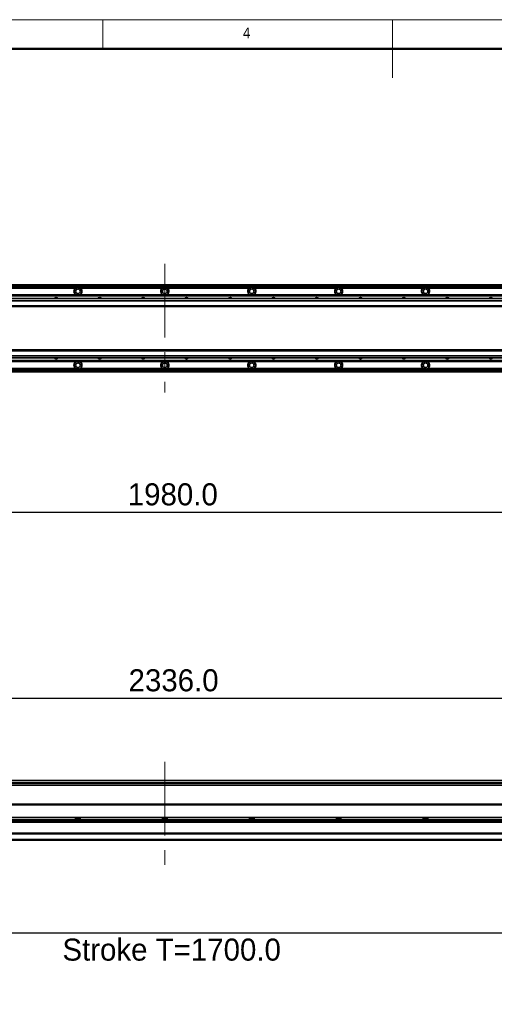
# Model space of a CAD drawing. Header units: millimetres. Extents: x 40 to 3320, y 40 to 2336.
# Tile 7 of 11: x 1165 to 1820, y 978 to 2336. Entities that reach past the tile are written whole.
import ezdxf

# ---------------------------------------------------------------- set-up
doc = ezdxf.new("R2010")
doc.units = ezdxf.units.MM
doc.header["$LTSCALE"] = 8
doc.header["$PDSIZE"] = -1
doc.linetypes.add('CENTERX2', pattern=[20.32, 12.7, -2.54, 2.54, -2.54])
doc.layers.add('黑色实线', color=7, linetype='Continuous')
doc.styles.add('SLDTEXTSTYLE1', font='Gothic.ttf', dxfattribs={"width": 0.913})
doc.styles.add('SLDTEXTSTYLE8', font='txt')
doc.dimstyles.new('SLDDIMSTYLE5', dxfattribs={"dimtxt": 30.4, "dimasz": 16, "dimexe": 0, "dimexo": 0.0625, "dimgap": 7.6, "dimtad": 2, "dimdec": 1, "dimrnd": 1e-09, "dimzin": 4, "dimdsep": 46, "dimtxsty": 'SLDTEXTSTYLE8', "dimsah": 1, "dimcen": 0.09, "dimadec": 0, "dimazin": 1, "dimtfac": 1, "dimtdec": 1, "dimtofl": 0, "dimtmove": 0, "dimatfit": 3, "dimfxl": 0, "dimfrac": 2, "dimtolj": 1, "dimtzin": 12, "dimarcsym": 0})

# ---------------------------------------------------------------- blocks, each defined once
blk = doc.blocks.new('_D_20')
at = {"layer": '黑色实线'}
for p, q in [((375.5, 1773.8), (375.5, 1648.6)), ((2355.5, 1777.7), (2355.5, 1648.6)), ((375.5, 1656.6), (2355.5, 1656.6))]:
    blk.add_line(p, q, dxfattribs=at)
for points in [[(375.5, 1656.6), (391.5, 1654.2), (391.5, 1659)], [(2355.5, 1656.6), (2339.5, 1659), (2339.5, 1654.2)]]:
    blk.add_solid(points, dxfattribs=at)
at = {"layer": '黑色实线', "insert": (1314.3, 1696.5), "char_height": 30.4, "attachment_point": 1, "style": 'SLDTEXTSTYLE8'}
blk.add_mtext('1980.0', dxfattribs=at)
blk = doc.blocks.new('_D_21')
at = {"layer": '黑色实线'}
for p, q in [((197.5, 1271.8), (197.5, 1408.1)), ((197.5, 1400.1), (2533.5, 1400.1)), ((2533.5, 1271.8), (2533.5, 1408.1))]:
    blk.add_line(p, q, dxfattribs=at)
for points in [[(197.5, 1400.1), (213.5, 1397.7), (213.5, 1402.5)], [(2533.5, 1400.1), (2517.5, 1402.5), (2517.5, 1397.7)]]:
    blk.add_solid(points, dxfattribs=at)
at = {"layer": '黑色实线', "insert": (1315.4, 1440), "char_height": 30.4, "attachment_point": 1, "style": 'SLDTEXTSTYLE8'}
blk.add_mtext('2336.0', dxfattribs=at)
blk = doc.blocks.new('_D_26')
at = {"layer": 'Defpoints', "color": 0}
for p in [(499, 1257.1), (2199, 1253.6), (499, 1076.1)]:
    blk.add_point(p, dxfattribs=at)
at = {"layer": '黑色实线', "color": 0, "lineweight": -2}
for p, q in [((499, 1257.1), (499, 1076.1)), ((2199, 1253.6), (2199, 1076.1)), ((2183, 1076.1), (515, 1076.1))]:
    blk.add_line(p, q, dxfattribs=at)
at = {"layer": '黑色实线', "color": 0}
for points in [[(515, 1078.8), (515, 1073.5), (499, 1076.1)], [(2183, 1078.8), (2183, 1073.5), (2199, 1076.1)]]:
    blk.add_solid(points, dxfattribs=at)
at = {"layer": '黑色实线', "color": 0, "insert": (1374.9, 1068.5), "char_height": 30.4, "attachment_point": 2, "style": 'SLDTEXTSTYLE8'}
blk.add_mtext('\\A1;Stroke T=1700.0', dxfattribs=at)

msp = doc.modelspace()

# ---------------------------------------------------------------- linework, layer by layer
at = {"color": 7, "linetype": 'Continuous', "lineweight": 18}
for p, q in [((3320, 2336), (40, 2336)), ((1280, 2296), (1280, 2336)), ((1680, 2336), (1680, 2256)), ((80, 2296), (3280, 2296))]:
    msp.add_line(p, q, dxfattribs=at)
at = {"color": 7, "linetype": 'Continuous', "lineweight": 50}
msp.add_line((3280, 2296), (80, 2296), dxfattribs=at)
at = {"color": 7, "linetype": 'Continuous', "lineweight": 35}
for p, q in [((2256.51, 1970.4), (474.51, 1970.4)), ((474.51, 1970.2), (2256.51, 1970.2)), ((474.51, 1970), (2256.51, 1970)), ((2256.51, 1969.9), (474.51, 1969.9)), ((2256.51, 1967.9), (474.51, 1967.9)), ((500.51, 1956.4), (2230.51, 1956.4)), ((500.51, 1956.1), (2230.51, 1956.1)), ((1242.34, 1965.9), (1128.68, 1965.9)), ((1362.34, 1965.9), (1248.68, 1965.9)), ((1482.34, 1965.9), (1368.68, 1965.9)), ((1602.34, 1965.9), (1488.68, 1965.9)), ((1722.34, 1965.9), (1608.68, 1965.9)), ((1842.34, 1965.9), (1728.68, 1965.9)), ((2501.01, 1951.4), (230.01, 1951.4)), ((2501.01, 1948.4), (230.01, 1948.4)), ((500.51, 1955.2), (2230.51, 1955.2)), ((500.51, 1954.91), (2230.51, 1954.91)), ((2501.01, 1941.4), (230.01, 1941.4)), ((230.01, 1940.4), (2501.01, 1940.4)), ((2501.01, 1880.4), (230.01, 1880.4)), ((2501.01, 1879.4), (230.01, 1879.4)), ((2501.01, 1872.4), (230.01, 1872.4)), ((2501.01, 1869.4), (230.01, 1869.4)), ((500.51, 1865.89), (2230.51, 1865.89)), ((500.51, 1865.6), (2230.51, 1865.6)), ((500.51, 1864.7), (2230.51, 1864.7)), ((500.51, 1864.41), (2230.51, 1864.41)), ((2227.01, 1852.91), (506.01, 1852.91)), ((2227.01, 1850.4), (506.01, 1850.4)), ((1242.34, 1854.91), (1128.68, 1854.91)), ((1362.34, 1854.91), (1248.68, 1854.91)), ((1482.34, 1854.91), (1368.68, 1854.91)), ((1602.34, 1854.91), (1488.68, 1854.91)), ((1722.34, 1854.91), (1608.68, 1854.91)), ((1842.34, 1854.91), (1728.68, 1854.91)), ((2501.01, 1286.48), (230.01, 1286.48)), ((2227.01, 1279.98), (506.01, 1279.98)), ((2199.01, 1254.07), (385.51, 1254.07)), ((491.51, 1254.13), (2199.01, 1254.13)), ((2316.27, 1229.07), (414.76, 1229.07)), ((2315.51, 1235.52), (415.51, 1235.52)), ((2315.51, 1232.12), (415.51, 1232.12)), ((1242.34, 1235.52), (1242.34, 1232.12)), ((1248.68, 1234.12), (1242.34, 1234.12)), ((1248.68, 1232.12), (1248.68, 1235.52)), ((1362.34, 1235.52), (1362.34, 1232.12)), ((1368.68, 1234.12), (1362.34, 1234.12)), ((1368.68, 1232.12), (1368.68, 1235.52)), ((1482.34, 1235.52), (1482.34, 1232.12)), ((1488.68, 1234.12), (1482.34, 1234.12)), ((1488.68, 1232.12), (1488.68, 1235.52)), ((1602.34, 1235.52), (1602.34, 1232.12)), ((1608.68, 1234.12), (1602.34, 1234.12)), ((1608.68, 1232.12), (1608.68, 1235.52)), ((1722.34, 1235.52), (1722.34, 1232.12)), ((1728.68, 1234.12), (1722.34, 1234.12)), ((1728.68, 1232.12), (1728.68, 1235.52)), ((2521.51, 1214.07), (209.51, 1214.07)), ((2521.51, 1213.07), (209.51, 1213.07)), ((2521.51, 1205.13), (209.51, 1205.13)), ((2521.51, 1204.13), (209.51, 1204.13))]:
    msp.add_line(p, q, dxfattribs=at)
at = {"color": 8, "linetype": 'Continuous', "lineweight": 35}
for p, q in [((2256.51, 1969.4), (474.51, 1969.4)), ((2227.01, 1851.4), (506.01, 1851.4)), ((2230.51, 1283.48), (500.51, 1283.48)), ((2230.51, 1282.98), (500.51, 1282.98)), ((2199.57, 1253.07), (385.51, 1253.07)), ((2315.51, 1230.07), (415.51, 1230.07))]:
    msp.add_line(p, q, dxfattribs=at)
at = {"color": 7, "linetype": 'Continuous', "lineweight": 35}
for centre in [(1245.51, 1961.4), (1365.51, 1961.4), (1485.51, 1961.4), (1605.51, 1961.4), (1725.51, 1961.4), (1245.51, 1859.4), (1365.51, 1859.4), (1485.51, 1859.4), (1605.51, 1859.4), (1725.51, 1859.4)]:
    msp.add_circle(centre, 3.3, dxfattribs=at)
for centre, radius, start, end in [((1245.51, 1961.4), 5.5, 125.18979, 245.50882), ((1245.51, 1961.4), 5.5, 294.49118, 54.81021), ((1365.51, 1961.4), 5.5, 125.18979, 245.50882), ((1365.51, 1961.4), 5.5, 294.49118, 54.81021), ((1485.51, 1961.4), 5.5, 125.18979, 245.50882), ((1485.51, 1961.4), 5.5, 294.49118, 54.81021), ((1605.51, 1961.4), 5.5, 125.18979, 245.50882), ((1605.51, 1961.4), 5.5, 294.49118, 54.81021), ((1725.51, 1961.4), 5.5, 125.18979, 245.50882), ((1725.51, 1961.4), 5.5, 294.49118, 54.81021), ((1215.51, 1948.9), 3.75, 41.91572, 138.08428), ((1275.51, 1948.9), 3.75, 41.91572, 138.08428), ((1335.51, 1948.9), 3.75, 41.91572, 138.08428), ((1395.51, 1948.9), 3.75, 41.91572, 138.08428), ((1455.51, 1948.9), 3.75, 41.91572, 138.08428), ((1515.51, 1948.9), 3.75, 41.91572, 138.08428), ((1575.51, 1948.9), 3.75, 41.91572, 138.08428), ((1635.51, 1948.9), 3.75, 41.91572, 138.08428), ((1695.51, 1948.9), 3.75, 41.91572, 138.08428), ((1755.51, 1948.9), 3.75, 41.91572, 138.08428), ((1815.51, 1948.9), 3.75, 41.91572, 138.08428), ((1215.51, 1871.91), 3.75, 221.91572, 318.08428), ((1245.51, 1859.4), 5.5, 114.49118, 234.81021), ((1245.51, 1859.4), 5.5, 305.18979, 65.50882), ((1275.51, 1871.91), 3.75, 221.91572, 318.08428), ((1335.51, 1871.91), 3.75, 221.91572, 318.08428), ((1365.51, 1859.4), 5.5, 114.49118, 234.81021), ((1365.51, 1859.4), 5.5, 305.18979, 65.50882), ((1395.51, 1871.91), 3.75, 221.91572, 318.08428), ((1455.51, 1871.91), 3.75, 221.91572, 318.08428), ((1485.51, 1859.4), 5.5, 114.49118, 234.81021), ((1485.51, 1859.4), 5.5, 305.18979, 65.50882), ((1515.51, 1871.91), 3.75, 221.91572, 318.08428), ((1575.51, 1871.91), 3.75, 221.91572, 318.08428), ((1605.51, 1859.4), 5.5, 114.49118, 234.81021), ((1605.51, 1859.4), 5.5, 305.18979, 65.50882), ((1635.51, 1871.91), 3.75, 221.91572, 318.08428), ((1695.51, 1871.91), 3.75, 221.91572, 318.08428), ((1725.51, 1859.4), 5.5, 114.49118, 234.81021), ((1725.51, 1859.4), 5.5, 305.18979, 65.50882), ((1755.51, 1871.91), 3.75, 221.91572, 318.08428), ((1815.51, 1871.91), 3.75, 221.91572, 318.08428)]:
    msp.add_arc(centre, radius, start, end, dxfattribs=at)
for points, knots in [([(1248.68, 1965.9), (1248.22, 1966.17), (1247.27, 1966.72), (1245.59, 1966.98), (1243.85, 1966.77), (1242.84, 1966.18), (1242.34, 1965.9)], [0, 0, 0, 0, 0.2356821, 0.4864732, 0.7448469, 1, 1, 1, 1]), ([(1368.68, 1965.9), (1368.22, 1966.17), (1367.27, 1966.72), (1365.59, 1966.98), (1363.85, 1966.77), (1362.84, 1966.18), (1362.34, 1965.9)], [0, 0, 0, 0, 0.2356978, 0.4864716, 0.7448627, 1, 1, 1, 1]), ([(1488.68, 1965.9), (1488.22, 1966.17), (1487.27, 1966.72), (1485.59, 1966.98), (1483.85, 1966.77), (1482.84, 1966.18), (1482.34, 1965.9)], [0, 0, 0, 0, 0.2356941, 0.4864639, 0.7448509, 1, 1, 1, 1]), ([(1608.68, 1965.9), (1608.22, 1966.17), (1607.27, 1966.72), (1605.59, 1966.98), (1603.85, 1966.77), (1602.84, 1966.18), (1602.34, 1965.9)], [0, 0, 0, 0, 0.2356941, 0.4864639, 0.7448509, 1, 1, 1, 1]), ([(1728.68, 1965.9), (1728.22, 1966.17), (1727.27, 1966.72), (1725.59, 1966.98), (1723.85, 1966.77), (1722.84, 1966.18), (1722.34, 1965.9)], [0, 0, 0, 0, 0.2356941, 0.4864639, 0.7448509, 1, 1, 1, 1]), ([(1242.34, 1854.91), (1242.8, 1854.64), (1243.75, 1854.08), (1245.44, 1853.82), (1247.18, 1854.04), (1248.18, 1854.62), (1248.68, 1854.91)], [0, 0, 0, 0, 0.2356821, 0.4864732, 0.7448469, 1, 1, 1, 1]), ([(1362.34, 1854.91), (1362.8, 1854.64), (1363.75, 1854.08), (1365.44, 1853.82), (1367.18, 1854.04), (1368.18, 1854.62), (1368.68, 1854.91)], [0, 0, 0, 0, 0.2356821, 0.4864732, 0.7448469, 1, 1, 1, 1]), ([(1482.34, 1854.91), (1482.8, 1854.64), (1483.75, 1854.08), (1485.44, 1853.82), (1487.18, 1854.04), (1488.18, 1854.62), (1488.68, 1854.91)], [0, 0, 0, 0, 0.2356941, 0.4864813, 0.7448509, 1, 1, 1, 1]), ([(1602.34, 1854.91), (1602.8, 1854.64), (1603.75, 1854.08), (1605.44, 1853.82), (1607.18, 1854.04), (1608.18, 1854.62), (1608.68, 1854.91)], [0, 0, 0, 0, 0.2356941, 0.4864813, 0.7448509, 1, 1, 1, 1]), ([(1722.34, 1854.91), (1722.8, 1854.64), (1723.75, 1854.08), (1725.44, 1853.82), (1727.18, 1854.04), (1728.18, 1854.62), (1728.68, 1854.91)], [0, 0, 0, 0, 0.2356941, 0.4864813, 0.7448509, 1, 1, 1, 1])]:
    msp.add_open_spline(points, degree=3, knots=knots, dxfattribs=at)
at = {"layer": '黑色实线', "linetype": 'CENTERX2', "lineweight": 18}
for p, q in [((1365.51, 1999.2), (1365.51, 1821.6)), ((1365.51, 1312.43), (1365.51, 1154.13))]:
    msp.add_line(p, q, dxfattribs=at)

# ---------------------------------------------------------------- texts
at = {"color": 7, "linetype": 'Continuous', "lineweight": 0, "insert": (1473.33, 2325.17), "char_height": 14.82, "attachment_point": 1, "style": 'SLDTEXTSTYLE1'}
msp.add_mtext('4', dxfattribs=at)

# ---------------------------------------------------------------- dimensions: what is measured, and where the dimension line sits
at = {"layer": '黑色实线'}
for base, p1, p2, picture, middle in [((2355.51, 1656.6), (375.51, 1783.98), (2355.51, 1787.83), '_D_20', (1373.73, 1656.6)), ((2533.51, 1400.13), (197.51, 1261.63), (2533.51, 1261.63), '_D_21', (1374.86, 1400.13))]:
    dim = msp.add_linear_dim(base=base, p1=p1, p2=p2, dimstyle='SLDDIMSTYLE5', dxfattribs=at)
    dim.commit()
    dim.dimension.update_dxf_attribs({"geometry": picture, "text_midpoint": middle, "dimtype": 160})
dim = msp.add_linear_dim(base=(499.01, 1076.13), p1=(2199.01, 1253.63), p2=(499.01, 1257.13), text='Stroke T=<>', dimstyle='SLDDIMSTYLE5', dxfattribs=at)
dim.commit()
dim.dimension.update_dxf_attribs({"geometry": '_D_26', "text_midpoint": (1374.86, 1076.13), "dimtype": 160})

doc.saveas('drawing.dxf')
